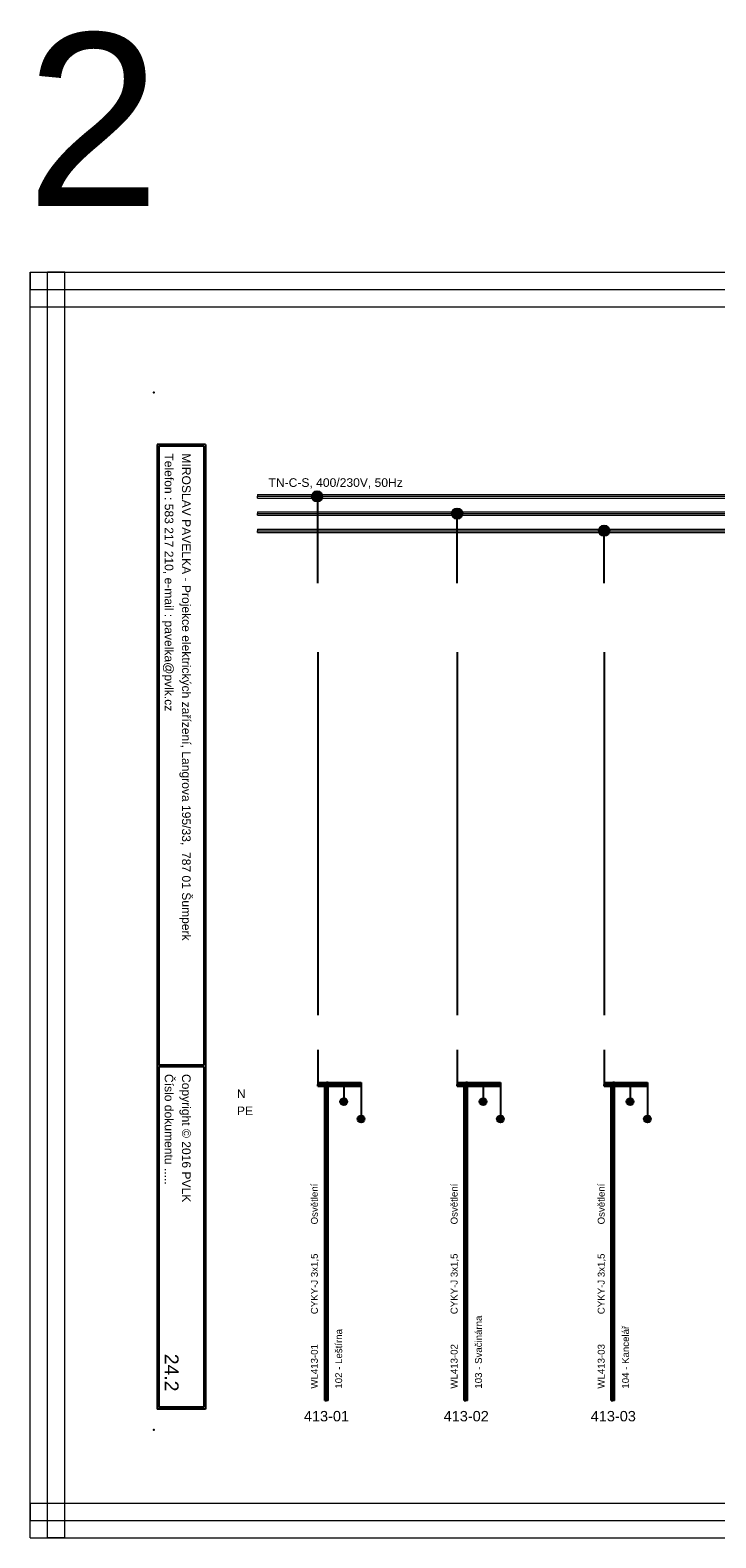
# Model space of a CAD drawing. Extents: x -1856 to 5084, y -4939 to -4246.
# Tile 4 of 24: x -57 to 141, y -4939 to -4503. Entities that reach past the tile are written whole.
import ezdxf
from ezdxf.enums import TextEntityAlignment as Align

# ---------------------------------------------------------------- set-up
doc = ezdxf.new("R2010")
doc.units = 0
doc.header["$MEASUREMENT"] = 0
for name, color, linetype in [('1-KRESBA', 7, 'Continuous'), ('__10-Popisy', 220, 'Continuous'), ('__Bílá', 7, 'Continuous'), ('__Oranžová', 30, 'Continuous'), ('__Rudá 010', 10, 'Continuous'), ('__Vínová 220', 220, 'Continuous'), ('__Zelená', 3, 'Continuous')]:
    doc.layers.add(name, color=color, linetype=linetype)
doc.styles.add('Arial', font='arial.ttf')
doc.styles.add('GENERATED_STYLE_1', font='arial.ttf')

# ---------------------------------------------------------------- blocks, each defined once
blk = doc.blocks.new('V0085A01')
h = blk.add_hatch(color=256)
edge = h.paths.add_edge_path()
edge.add_arc((0, 0), 1, 0, 360)
blk.add_circle((0, 0), 1)
blk = doc.blocks.new('L0001A02')
at = {"linetype": 'Continuous'}
h = blk.add_hatch(color=256, dxfattribs=at)
edge = h.paths.add_edge_path()
edge.add_arc((0, 0), 1.5, 0, 360)
blk.add_circle((0, 0), 1.5)

msp = doc.modelspace()

# ---------------------------------------------------------------- linework, layer by layer
at = {"layer": '1-KRESBA'}
for p, q in [((25.72, -4663.22), (25.72, -4638.39)), ((66, -4663.22), (66, -4643.11)), ((108.5, -4663.22), (108.5, -4648.22)), ((25.72, -4683.22), (25.72, -4788.22)), ((66, -4683.22), (66, -4788.22)), ((108.5, -4683.22), (108.5, -4788.22)), ((25.72, -4798.22), (25.72, -4808.22)), ((66, -4798.22), (66, -4808.22)), ((108.5, -4798.22), (108.5, -4808.22)), ((25.72, -4807.72), (25.72, -4808.22)), ((25.72, -4807.72), (38.22, -4807.72)), ((25.72, -4808.72), (25.72, -4808.22)), ((25.72, -4808.22), (38.22, -4808.22)), ((25.72, -4808.72), (38.22, -4808.72)), ((27.72, -4899.68), (27.72, -4807.72)), ((27.72, -4807.72), (28.22, -4807.72)), ((28.22, -4899.68), (28.22, -4807.72)), ((28.72, -4807.72), (28.22, -4807.72)), ((28.72, -4899.68), (28.72, -4807.72)), ((33.22, -4808.22), (33.22, -4813.22)), ((38.22, -4807.72), (38.22, -4808.22)), ((38.22, -4808.72), (38.22, -4808.22)), ((38.22, -4808.22), (38.22, -4818.22)), ((66, -4807.72), (66, -4808.22)), ((66, -4807.72), (78.5, -4807.72)), ((66, -4808.72), (66, -4808.22)), ((66, -4808.22), (78.5, -4808.22)), ((66, -4808.72), (78.5, -4808.72)), ((68, -4899.68), (68, -4807.72)), ((68, -4807.72), (68.5, -4807.72)), ((68.5, -4899.68), (68.5, -4807.72)), ((69, -4807.72), (68.5, -4807.72)), ((69, -4899.68), (69, -4807.72)), ((73.5, -4808.22), (73.5, -4813.22)), ((78.5, -4807.72), (78.5, -4808.22)), ((78.5, -4808.72), (78.5, -4808.22)), ((78.5, -4808.22), (78.5, -4818.22)), ((108.5, -4807.72), (108.5, -4808.22)), ((108.5, -4807.72), (121, -4807.72)), ((108.5, -4808.72), (108.5, -4808.22)), ((108.5, -4808.22), (121, -4808.22)), ((108.5, -4808.72), (121, -4808.72)), ((110.5, -4899.68), (110.5, -4807.72)), ((110.5, -4807.72), (111, -4807.72)), ((111, -4899.68), (111, -4807.72)), ((111.5, -4807.72), (111, -4807.72)), ((111.5, -4899.68), (111.5, -4807.72)), ((116, -4808.22), (116, -4813.22)), ((121, -4807.72), (121, -4808.22)), ((121, -4808.72), (121, -4808.22)), ((121, -4808.22), (121, -4818.22)), ((27.72, -4899.68), (28.22, -4899.68)), ((28.72, -4899.68), (28.22, -4899.68)), ((68, -4899.68), (68.5, -4899.68)), ((69, -4899.68), (68.5, -4899.68)), ((110.5, -4899.68), (111, -4899.68)), ((111.5, -4899.68), (111, -4899.68))]:
    msp.add_line(p, q, dxfattribs=at)
at = {"layer": '__Bílá'}
for p, q in [((-6.73, -4623.12), (-20.73, -4623.12)), ((-20.73, -4623.12), (-20.73, -4902.12)), ((-7.23, -4623.62), (-20.23, -4623.62)), ((-20.23, -4623.62), (-20.23, -4802.62)), ((-7.23, -4623.62), (-7.23, -4802.62)), ((-6.73, -4623.12), (-6.73, -4902.12)), ((-7.23, -4802.62), (-20.23, -4802.62)), ((-7.23, -4803.12), (-20.23, -4803.12)), ((-20.23, -4803.12), (-20.23, -4901.62)), ((-7.23, -4803.12), (-7.23, -4901.62)), ((-7.23, -4901.62), (-20.23, -4901.62)), ((-6.73, -4902.12), (-20.73, -4902.12))]:
    msp.add_line(p, q, dxfattribs=at)
for p in [(-21.73, -4608.12), (-21.73, -4908.12)]:
    msp.add_point(p, dxfattribs=at)
at = {"layer": '__Oranžová', "lineweight": 0}
for p, q in [((8.27, -4637.62), (8.27, -4638.12)), ((8.27, -4637.62), (363.27, -4637.62)), ((8.27, -4638.62), (8.27, -4638.12)), ((8.27, -4638.12), (363.27, -4638.12)), ((8.27, -4638.62), (363.27, -4638.62)), ((8.27, -4642.62), (8.27, -4643.12)), ((8.27, -4642.62), (363.27, -4642.62)), ((8.27, -4643.62), (8.27, -4643.12)), ((8.27, -4643.12), (363.27, -4643.12)), ((8.27, -4643.62), (363.27, -4643.62)), ((8.27, -4647.62), (8.27, -4648.12)), ((8.27, -4647.62), (363.27, -4647.62)), ((8.27, -4648.62), (8.27, -4648.12)), ((8.27, -4648.12), (363.27, -4648.12)), ((8.27, -4648.62), (363.27, -4648.62))]:
    msp.add_line(p, q, dxfattribs=at)
at = {"layer": '__Vínová 220', "lineweight": 0}
for p, q in [((-57.45, -4573.3), (-57.45, -4578.3)), ((-57.45, -4573.3), (438.96, -4573.3)), ((-57.45, -4939.38), (-57.45, -4573.3)), ((-57.45, -4573.3), (-52.45, -4573.3)), ((-52.45, -4939.38), (-52.45, -4573.3)), ((-47.45, -4573.3), (-52.45, -4573.3)), ((-47.45, -4939.38), (-47.45, -4573.3)), ((-57.45, -4583.3), (-57.45, -4578.3)), ((-57.45, -4578.3), (438.96, -4578.3)), ((-57.45, -4583.3), (438.96, -4583.3)), ((-57.45, -4929.38), (-57.45, -4934.38)), ((-57.45, -4929.38), (438.96, -4929.38)), ((-57.45, -4939.38), (-57.45, -4934.38)), ((-57.45, -4934.38), (438.96, -4934.38)), ((-57.45, -4939.38), (438.96, -4939.38)), ((-57.45, -4939.38), (-52.45, -4939.38)), ((-47.45, -4939.38), (-52.45, -4939.38))]:
    msp.add_line(p, q, dxfattribs=at)

# ---------------------------------------------------------------- block references
at = {"color": 250, "linetype": 'Continuous'}
for p in [(33.22, -4813.22), (73.5, -4813.22), (116, -4813.22), (38.22, -4818.22), (78.5, -4818.22), (121, -4818.22)]:
    msp.add_blockref('V0085A01', p, dxfattribs=at)
at = {"layer": '1-KRESBA'}
for p in [(25.49, -4638.16), (66, -4643.13), (108.5, -4648.08)]:
    msp.add_blockref('L0001A02', p, dxfattribs=at)

# ---------------------------------------------------------------- texts
at = {"layer": '__10-Popisy', "style": 'Arial'}
msp.add_text('2', height=50, dxfattribs=at).set_placement((-58.63, -4554.18))
at = {"layer": '__Bílá', "style": 'Arial'}
for s, p in [('Telefon : 583 217 210, e-mail : pavelka@pvlk.cz', (-18.55, -4625.71)), ('MIROSLAV PAVELKA - Projekce elektrických zařízení, Langrova 195/33,  787 01 Šumperk', (-13.55, -4625.71)), ('Číslo dokumentu .....', (-18.55, -4805.21)), ('Copyright © 2016 PVLK', (-13.55, -4805.21))]:
    msp.add_text(s, height=2.5, rotation=270, dxfattribs=at).set_placement(p)
at = {"layer": '__Oranžová', "lineweight": 0, "style": 'Arial'}
msp.add_text('TN-C-S, 400/230V, 50Hz', height=2.5, dxfattribs=at).set_placement((11.47, -4635.4))
at = {"layer": '__Rudá 010', "style": 'Arial'}
for s, p in [('Osvětlení', (25.72, -4848.72)), ('Osvětlení', (66.13, -4848.72)), ('Osvětlení', (108.65, -4848.72)), ('CYKY-J 3x1,5', (25.72, -4874.69)), ('CYKY-J 3x1,5', (66.13, -4874.69)), ('CYKY-J 3x1,5', (108.65, -4874.69)), ('WL413-01', (25.72, -4896.22)), ('WL413-02', (66.13, -4896.22)), ('WL413-03', (108.65, -4896.22))]:
    msp.add_text(s, height=2, rotation=90, dxfattribs=at).set_placement(p)
at = {"layer": '__Rudá 010', "style": 'GENERATED_STYLE_1'}
for s, p in [('413-01', (28.22, -4905.68)), ('413-02', (68.63, -4905.68)), ('413-03', (111.15, -4905.68))]:
    msp.add_text(s, height=3, dxfattribs=at).set_placement(p, align=Align.CENTER)
at = {"layer": '__Rudá 010', "char_height": 2, "width": 62.8406, "attachment_point": 1, "rotation": 90, "style": 'Arial'}
for s, insert in [('103 - Svačinárna\\P', (71.16, -4896.22)), ('102 - Leštírna', (30.75, -4896.22)), ('104 - Kancelář', (113.68, -4896.22))]:
    msp.add_mtext(s, dxfattribs=dict(at, insert=insert))
at = {"layer": '__Vínová 220', "style": 'Arial'}
msp.add_attdef('24.2', text='F.1.201', height=4, rotation=270, dxfattribs=at).set_placement((-18.55, -4897.03), align=Align.RIGHT)
at = {"layer": '__Zelená', "color": 4, "linetype": 'Continuous', "style": 'Arial'}
msp.add_text('N', height=2.5, dxfattribs=at).set_placement((2.33, -4812.17))
at = {"layer": '__Zelená', "linetype": 'Continuous', "style": 'Arial'}
msp.add_text('PE', height=2.5, dxfattribs=at).set_placement((2.33, -4817.12))

doc.saveas('drawing.dxf')
